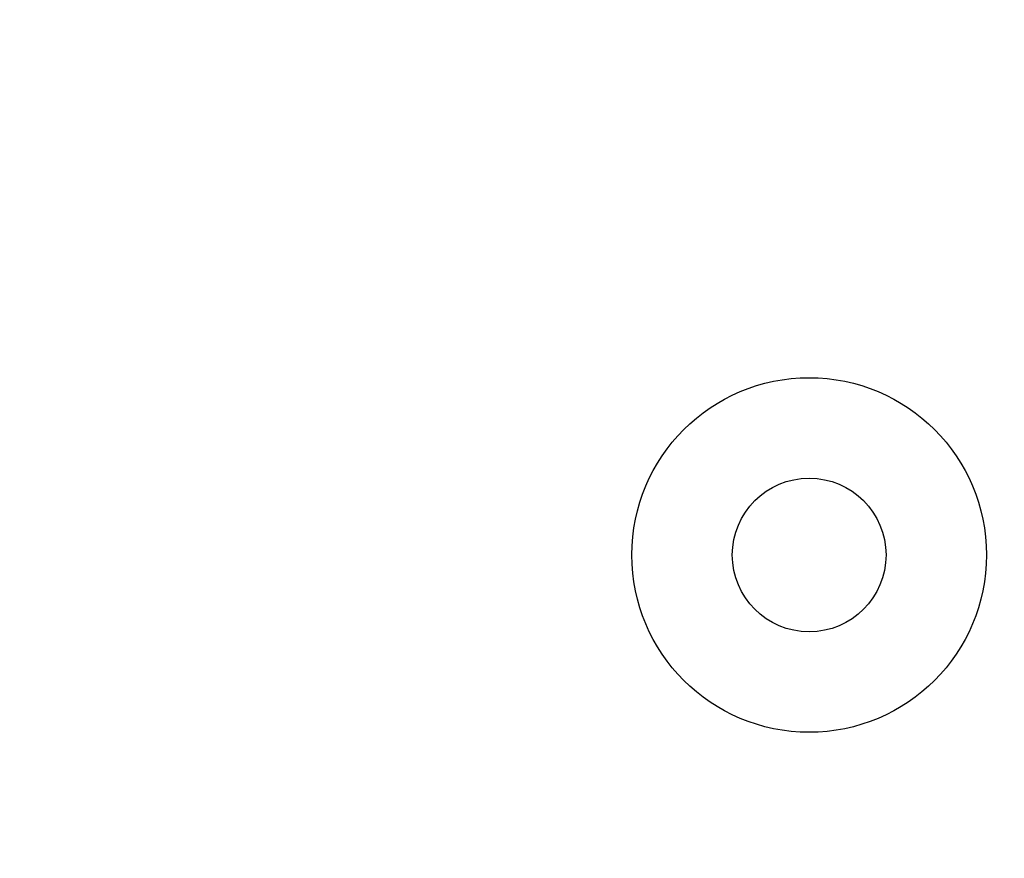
# Model space of a CAD drawing. Header units: millimetres. Extents: x -2435 to 1775, y -250 to 1540.
# Tile 20 of 60: x -1890 to -1857, y 730 to 758. Entities that reach past the tile are written whole.
import ezdxf

# ---------------------------------------------------------------- set-up
doc = ezdxf.new("R2010")
doc.units = ezdxf.units.MM
doc.header["$MEASUREMENT"] = 0
doc.layers.add('Work layer', color=254, linetype='Continuous', true_color=0xdddddd)

msp = doc.modelspace()

# ---------------------------------------------------------------- linework, layer by layer
at = {"layer": 'Work layer'}
for centre, radius in [((-1863.535, 740.217), 6), ((-1863.535, 740.217, -6), 2.6)]:
    msp.add_circle(centre, radius, dxfattribs=at)
for points, weights, knots in [([(-1840.035, 225.217), (-1898.535, 225.217), (-1957.035, 225.217), (-1967.035, 225.217, -3), (-1967.035, 235.217, -3), (-1967.035, 530.217, -3), (-1967.035, 825.217, -3), (-1967.035, 835.217, -3), (-1957.035, 835.217), (-1898.535, 835.217), (-1840.035, 835.217), (-1830.035, 835.217, -3), (-1830.035, 825.217, -3), (-1830.035, 530.217, -3), (-1830.035, 235.217, -3), (-1830.035, 225.217, -3), (-1840.035, 225.217)], [1, 1, 1, 0.707106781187, 1, 1, 1, 0.707106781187, 1, 1, 1, 0.707106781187, 1, 1, 1, 0.707106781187, 1], [-565.991149, -565.991149, -565.991149, -448.991149, -448.991149, -291.358259, -291.358259, -274.63289, -274.63289, -117, -117, 0, 0, 157.63289, 157.63289, 174.358259, 174.358259, 331.991149, 331.991149, 331.991149]), ([(-1840.035, 230.217), (-1835.035, 230.217), (-1835.035, 235.217), (-1835.035, 530.217), (-1835.035, 825.217), (-1835.035, 830.217), (-1840.035, 830.217), (-1898.535, 830.217), (-1957.035, 830.217), (-1962.035, 830.217), (-1962.035, 825.217), (-1962.035, 530.217), (-1962.035, 235.217), (-1962.035, 230.217), (-1957.035, 230.217), (-1898.535, 230.217), (-1840.035, 230.217)], [1, 0.707106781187, 1, 1, 1, 0.707106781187, 1, 1, 1, 0.707106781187, 1, 1, 1, 0.707106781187, 1, 1, 1], [0, 0, 0, 7.853982, 7.853982, 597.853982, 597.853982, 605.707963, 605.707963, 722.707963, 722.707963, 730.561945, 730.561945, 1320.561945, 1320.561945, 1328.415927, 1328.415927, 1445.415927, 1445.415927, 1445.415927])]:
    msp.add_rational_spline(points, weights, degree=2, knots=knots, dxfattribs=at)

doc.saveas('drawing.dxf')
